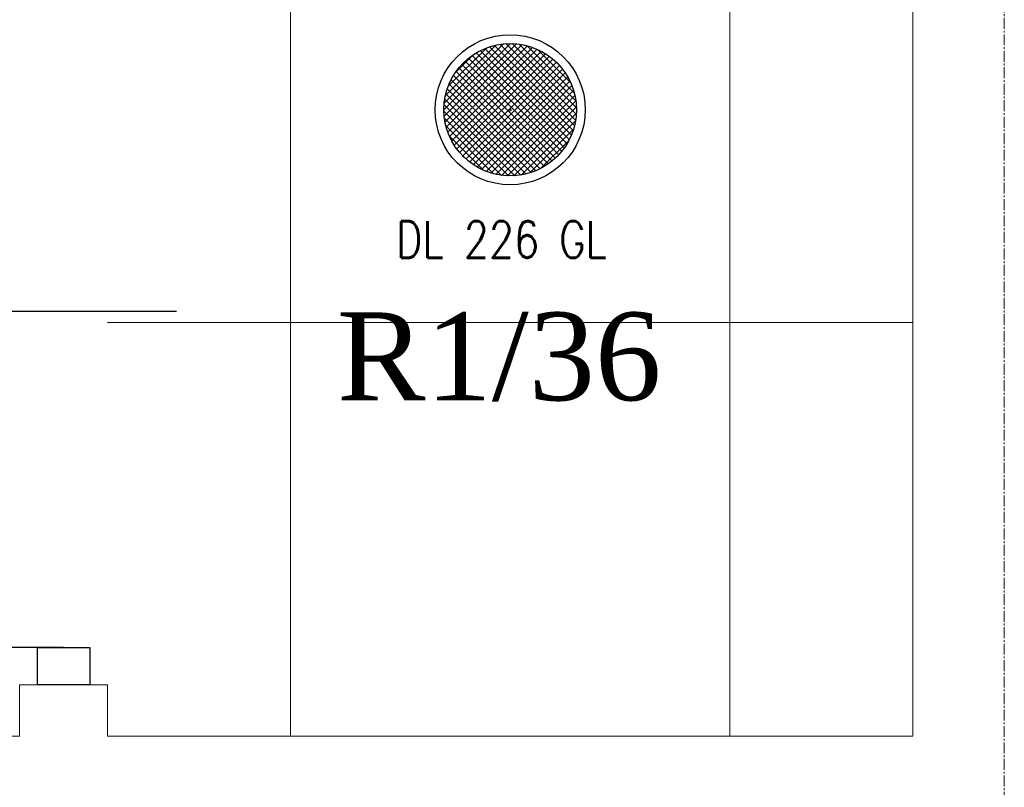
# Model space of a CAD drawing. Header units: centimetres. Extents: x 88729 to 133553, y -16225 to 14174.
# Tile 80 of 231: x 92609 to 92743, y -8971 to -8866. Entities that reach past the tile are written whole.
import ezdxf
from ezdxf.enums import TextEntityAlignment as Align

# ---------------------------------------------------------------- set-up
doc = ezdxf.new("R2010")
doc.units = ezdxf.units.CM
doc.linetypes.add('CENTER2', pattern=[1.125, 0.75, -0.125, 0.125, -0.125])
for name, color, linetype in [('A-OS', 252, 'CENTER2'), ('A-SCIANY', 252, 'Continuous'), ('A-SUFITY', 252, 'Continuous'), ('E_Istn', 170, 'Continuous'), ('E_opisy siły', 5, 'Continuous'), ('E_PODKLAD', 7, 'Continuous'), ('E_siła', 5, 'Continuous'), ('R-MET-DRZ', 252, 'Continuous'), ('R-MET-IWE', 252, 'Continuous'), ('S-DRZ-', 252, 'Continuous'), ('S-DRZ-O', 252, 'Continuous'), ('S-DRZ-SKRZYD', 252, 'Continuous'), ('S-DRZ-WEGAR', 252, 'Continuous')]:
    doc.layers.add(name, color=color, linetype=linetype)
doc.styles.add('MM_050', font='romans.shx', dxfattribs={"width": 0.8, "height": 16})
doc.styles.add('old', font='BOOKOS.TTF')
doc.styles.get("Standard").update_dxf_attribs({"font": 'txt.shx'})

# ---------------------------------------------------------------- blocks, each defined once
blk = doc.blocks.new('RLX_DL_226_GL')
at = {"ltscale": 0.1}
h = blk.add_hatch(dxfattribs=at)
h.set_pattern_fill('ANSI37', color=256, scale=5, style=0)
h.set_pattern_definition([(45, (0, 0), (-0.441942, 0.441942), []), (135, (0, 0), (-0.441942, -0.441942), [])])
h.paths.add_polyline_path([(-9.05, 0, 1), (9.05, 0, 1)])
h.paths.add_polyline_path([(-0.01, -0.03), (0.58, -0.03), (0.58, 0.13), (-0.01, 0.13)], flags=24)
for p, q in [((-0.2, 0), (0, 0)), ((0, -0.2), (0, 0.2)), ((0, 0), (0.2, 0))]:
    blk.add_line(p, q, dxfattribs=at)
for radius in [10.25, 9.05]:
    blk.add_circle((0, 0), radius, dxfattribs=at)
at = {"ltscale": 0.1, "insert": (-15.59, -15.23), "char_height": 5, "width": 37.6033, "attachment_point": 1, "style": 'MM_050'}
blk.add_mtext('DL 226 GL', dxfattribs=at)
at = {"ltscale": 0.1, "flags": 9}
blk.add_attdef('RLXLUM', (0, 0), '', height=0.1, dxfattribs=at)
blk = doc.blocks.new('E_opis siły')
at = {"layer": 'E_siła', "linetype": 'Continuous', "ltscale": 0.5, "style": 'old', "flags": 4}
blk.add_attdef('OBWÓD', (0, 0), '', height=12, dxfattribs=at)
blk = doc.blocks.new('D90-L-DL')
at = {"layer": 'S-DRZ-'}
blk.add_arc((-45, 0), 90, 270, 0, dxfattribs=at)
at = {"layer": 'S-DRZ-O'}
blk.add_line((0, 15.12), (0, -15.12), dxfattribs=at)
at = {"layer": 'S-DRZ-SKRZYD'}
blk.add_line((-45, 0), (-45, -90), dxfattribs=at)
at = {"layer": 'S-DRZ-WEGAR'}
for points in [[(-50, -3.5), (-45, -3.5), (-45, 3.5), (-50, 3.5)], [(45, 3.5), (50, 3.5), (50, -3.5), (45, -3.5)]]:
    blk.add_lwpolyline(points, close=True, dxfattribs=at)
blk = doc.blocks.new('A$Ce817dbbb')
at = {"layer": 'A-OS', "color": 252, "lineweight": 9, "ltscale": 2}
blk.add_line((1341.6, -20250.39), (1341.6, -19016.02), dxfattribs=at)
at = {"layer": 'A-SCIANY', "color": 252, "lineweight": 9, "ltscale": 3}
for p, q in [((1329.1, -19429.02), (1329.1, -19256.02)), ((1207.1, -19422.02), (1207.1, -19429.02)), ((1219.1, -19422.02), (1207.1, -19422.02)), ((1219.1, -19422.02), (1219.1, -19429.02)), ((1057.1, -19429.02), (1207.1, -19429.02)), ((1219.1, -19429.02), (1329.1, -19429.02))]:
    blk.add_line(p, q, dxfattribs=at)
at = {"layer": 'A-SUFITY', "lineweight": 0, "ltscale": 0.1}
for p, q in [((1244.1, -19429.02), (1244.1, -19256.02)), ((1304.1, -19429.02), (1304.1, -19256.02)), ((1329.1, -19372.52), (1219.1, -19372.52))]:
    blk.add_line(p, q, dxfattribs=at)
at = {"layer": 'R-MET-DRZ', "color": 252, "lineweight": 9, "extrusion": (0, 0, -1), "xscale": 1.020000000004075, "yscale": 1.019999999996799, "zscale": -1.019999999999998, "rotation": 90}
blk.add_blockref('D90-L-DL', (-1213.1, -19371.02), dxfattribs=at)
at = {"layer": 'R-MET-IWE', "color": 252, "lineweight": 9, "width": 0.75}
for tag, rotation, p in [('0-', 90, (-1139.05, -4143.61)), ('0-', 90, (-1113.05, -4143.61)), ('0-', 90, (-1087.05, -4143.61)), ('2-', 90, (-796.05, -4143.61)), ('2-', 90, (-505.05, -4143.61)), ('0-', 90, (-480.05, -4143.61)), ('0-', 90, (-456.05, -4143.61)), ('2-', 90, (-166.05, -4143.61)), ('2-', 90, (-625.66, -4833.61)), ('2-', 90, (-599.66, -4833.61)), ('2-', 90, (-573.66, -4833.61)), ('0-', 180, (-2169.64, -4848.47)), ('0-', 180, (-2169.64, -4873.47)), ('0-', 180, (-2169.64, -4899.47)), ('-2', 90, (-1661.47, -4961.65)), ('-2', 90, (-1636.47, -4961.65)), ('0-', 270, (-1489.78, -4968.06)), ('0-', 270, (-1464.78, -4968.06)), ('0-', 270, (-1439.78, -4968.06)), ('0-', 270, (-1364.78, -4968.06)), ('0-', 270, (-1339.78, -4968.06)), ('0-', 270, (-1314.78, -4968.06)), ('0-', 270, (328.22, -4968.06)), ('0-', 270, (354.22, -4968.06)), ('0-', 270, (1256.22, -4968.06)), ('0-', 270, (1282.22, -4968.06)), ('0-', 90, (-513.05, -5496.61)), ('0-', 90, (-487.05, -5496.61)), ('K.S.-', 90, (-487.05, -5766.11)), ('0-', 90, (-513.05, -5766.11)), ('1-', 90, (-539.05, -6114.61)), ('0-', 90, (-513.05, -6114.61)), ('0-', 90, (-487.05, -6114.61)), ('0-', 90, (301.95, -6545.61)), ('0-', 90, (327.95, -6545.61)), ('0-', 90, (353.95, -6545.61)), ('0-', 90, (416.11, -6545.61)), ('0-', 90, (1255.95, -6545.61)), ('0-', 90, (1281.95, -6545.61)), ('1-', 90, (2382.95, -6845.61)), ('1-', 90, (2408.95, -6845.61)), ('1-', 90, (2434.95, -6845.61)), ('1-', 90, (2827.95, -6845.61)), ('1-', 90, (2853.95, -6845.61)), ('1-', 90, (2879.95, -6845.61)), ('<-2', 90, (-910.64, -10482.41)), ('2->', 90, (-718.15, -10854.38)), ('2->', 90, (-692.15, -10854.38)), ('2->', 90, (-744.15, -10870.8)), ('-0', 90, (-186.09, -12450.12)), ('1-', 90, (2264.47, -12866.38)), ('1-', 90, (2290.47, -12866.38)), ('1-', 90, (2316.47, -12866.38)), ('1-', 90, (2709.47, -12866.38)), ('1-', 90, (2735.47, -12866.38)), ('1-', 90, (2761.47, -12866.38)), ('<-KL', 90, (-700.01, -16780.91)), ('-0', 90, (-179.94, -18957.53)), ('0->', 90, (-1257.53, -23179.05)), ('0->', 90, (-1231.53, -23179.05)), ('0->', 90, (-1205.53, -23179.05)), ('0->', 90, (-600.53, -23179.05)), ('0->', 90, (-574.53, -23179.05)), ('0->', 90, (-1692.53, -24074.05)), ('0->', 90, (-1666.53, -24074.05)), ('0->', 90, (-1640.53, -24074.05)), ('0->', 90, (-1486.53, -24074.05)), ('0->', 90, (-1460.53, -24074.05)), ('0->', 90, (-1434.53, -24074.05)), ('<-0', 90, (-499.82, -24383.56)), ('<-0', 90, (-298.11, -24383.56)), ('<-0', 180, (-587.12, -25088.86)), ('<-0', 270, (-496.63, -25202.68)), ('<-0', 180, (-1353.25, -25419.36)), ('<-0', 180, (-1187.25, -25444.1)), ('<-0', 90, (-179.61, -25454.22)), ('<-0', 90, (-69.59, -26375.36)), ('<-0', 90, (-43.59, -26375.36))]:
    blk.add_attdef(tag, text='', height=17, rotation=rotation, dxfattribs=at).set_placement(p, align=Align.MIDDLE)
for tag, p in [('2-', (1424.81, -4179.2)), ('2-', (1424.81, -4205.2)), ('K.S.-', (-76.89, -4264.2)), ('KL-', (-613.13, -4292.18)), ('1-', (-613.13, -4312.18)), ('1-', (-613.13, -4332.18)), ('K.S.-', (1414.13, -4333.66)), ('0-', (-70.19, -4341.2)), ('0-', (469.81, -4341.2)), ('1-', (-613.13, -4352.18)), ('0-', (1424.81, -4361.2)), ('0-', (-70.19, -4367.2)), ('1-', (469.81, -4367.2)), ('0-', (1099.81, -4368.2)), ('2-', (1424.81, -4387.2)), ('1-', (-70.19, -4393.2)), ('1-', (469.81, -4393.2)), ('1-', (1099.81, -4394.2)), ('2-', (1424.81, -4413.2)), ('2-', (-70.19, -4419.2)), ('2-', (1099.81, -4420.2)), ('K.S.-', (-76.89, -4445.2)), ('2-', (469.81, -4444.2)), ('2-', (1099.81, -4446.2)), ('2-', (469.81, -4470.2)), ('2-', (-825.19, -4496.2)), ('2-', (-825.19, -4522.2)), ('2-', (-70.19, -4574.2)), ('2-', (-70.19, -4600.2)), ('K.S.-', (1089.13, -4600.66)), ('2-', (1099.81, -4653.2)), ('2-', (-70.19, -4669.2)), ('2-', (1099.81, -4679.2)), ('-1', (1806.78, -4690.78)), ('1-', (-70.19, -4695.2)), ('2-', (1099.81, -4705.2)), ('-1', (1806.78, -4716.3)), ('K.S.-', (-73.2, -4721.2)), ('-1', (1806.78, -4743.07)), ('FR-', (-70.19, -4747.2)), ('0-', (-1066.19, -6382.7)), ('0-', (-1066.19, -6408.7)), ('2-', (1729.81, -6586.2)), ('2-', (1729.81, -6612.2)), ('2-', (1729.81, -6638.2)), ('2-', (1729.81, -6664.2)), ('K.S.-', (469.81, -6788.2)), ('1-', (-962.19, -6915.2)), ('1-', (-460.19, -6923.2)), ('1-', (469.81, -6923.2)), ('2-', (1729.81, -6923.2)), ('1-', (-460.19, -6949.2)), ('1-', (469.81, -6949.2)), ('2-', (1729.81, -6949.2)), ('K.S.-', (2901.81, -6960.2)), ('2-', (1729.81, -6975.2)), ('2-', (1729.81, -7001.2)), ('2-', (-460.19, -7026.2)), ('0-', (469.81, -7026.2)), ('2-', (-460.19, -7052.2)), ('0-', (469.81, -7052.2)), ('2-', (-460.19, -7078.2)), ('2-', (469.81, -7078.2)), ('1-', (2901.81, -7088.2)), ('2-', (469.81, -7104.2)), ('1-', (2901.81, -7114.2)), ('0-', (1729.81, -7131.2)), ('2-', (-460.19, -7141.2)), ('0-', (1729.81, -7157.2)), ('2-', (-460.19, -7167.2)), ('2-', (469.81, -7181.2)), ('2-', (1729.81, -7183.2)), ('0-', (-460.19, -7193.2)), ('2-', (469.81, -7207.2)), ('2-', (1729.81, -7209.2)), ('K.S.-', (-470.87, -7217.66)), ('2-', (469.81, -7233.2)), ('2-', (1729.81, -7235.2)), ('1-', (-460.19, -7245.2)), ('2-', (469.81, -7259.2)), ('2-', (1729.81, -7261.2)), ('2-', (1729.81, -7287.2)), ('2-', (-460.19, -7297.2)), ('2->', (-943.67, -10542.97)), ('-1', (1688.29, -10711.55)), ('-1', (1688.29, -10737.55)), ('-1', (1688.29, -10763.55)), ('<-2', (1685.55, -12605.39)), ('2->', (1611.33, -12636.47)), ('2->', (1611.33, -12658.97)), ('2->', (1590.77, -12684.97)), ('K.S.-', (2783.33, -12980.97)), ('2->', (-578.67, -13046.97)), ('2->', (-578.67, -13072.97)), ('<-2', (-476.88, -13105.94)), ('1-', (2783.33, -13108.97)), ('1-', (2783.33, -13134.97)), ('<-1', (-610.79, -16857.83)), ('<-1', (-610.79, -16877.83)), ('<-1', (1688.29, -17218.96)), ('<-1', (1688.29, -17244.96)), ('<-1', (1688.29, -17270.96)), ('<-1', (-478.91, -18553.43)), ('<-0', (-2287.98, -23879.57)), ('<-0', (-2287.98, -23905.57)), ('<-0', (-2287.98, -23931.57)), ('<-0', (-343.08, -24738.18)), ('<-0', (-478.91, -25059.68))]:
    blk.add_attdef(tag, text='', height=17, dxfattribs=at).set_placement(p, align=Align.MIDDLE)

msp = doc.modelspace()

# ---------------------------------------------------------------- block references
at = {"layer": 'E_Istn'}
msp.add_blockref('RLX_DL_226_GL', (92675.98, -8878.05), dxfattribs=at)
at = {"layer": 'E_opisy siły', "linetype": 'Continuous'}
ref = msp.add_blockref('E_opis siły', (92712.74, -8917.74), dxfattribs=dict(at, xscale=-1))
ref.add_attrib('OBWÓD', 'R1/36', (92652.32, -8917.74), dxfattribs={"color": 3, "linetype": 'Continuous', "ltscale": 0.5, "height": 12, "style": 'old'})
at = {"layer": 'E_PODKLAD'}
msp.add_blockref('A$Ce817dbbb', (91401.87, 10465.39), dxfattribs=at)

doc.saveas('drawing.dxf')
